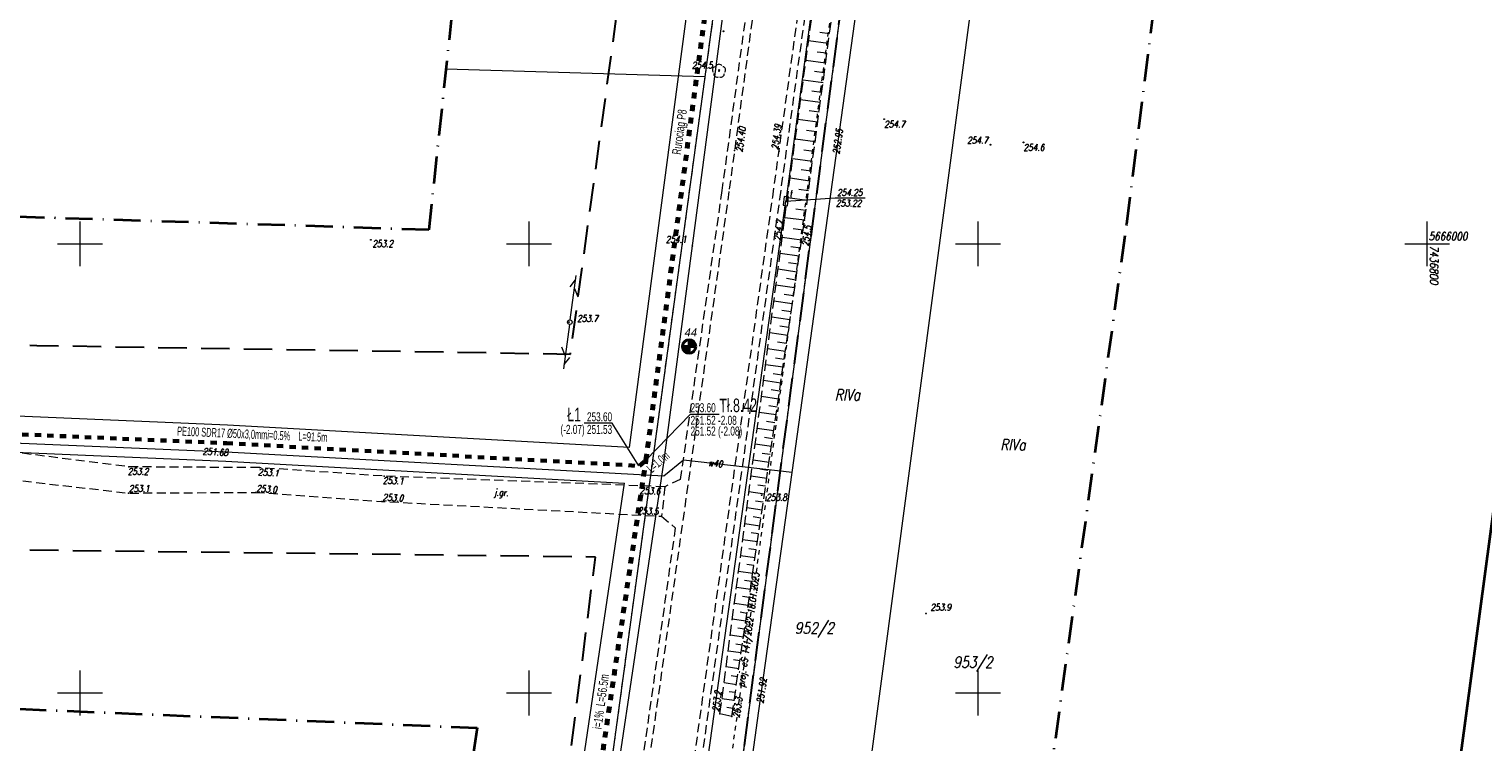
# Model space of a CAD drawing. Header units: millimetres. Extents: x 7436010 to 7436992, y 5663514 to 5666647.
# Tile 60 of 73: x 7436644 to 7436806, y 5665945 to 5666024. Entities that reach past the tile are written whole.
import ezdxf
from ezdxf.enums import TextEntityAlignment as Align

# ---------------------------------------------------------------- set-up
doc = ezdxf.new("R2010")
doc.units = ezdxf.units.MM
doc.header["$PDSIZE"] = 1
for name, pattern in [('$0$HIDDEN', [9.525, 6.35, -3.175]), ('0.7_0.7', [1.4, 0.7, -0.7]), ('1', [0]), ('3', [1, 0.5, -0.5]), ('BUR', [3, 2, -1]), ('GAK', [3.5, 2, -0.75, 0, -0.75]), ('GDE', [0]), ('GUZ', [1.5, 1, -0.5]), ('KOU', [1.5, 1, -0.5]), ('UPW', [2, 1, 1]), ('WSD', [1.75, 1.25, -0.5])]:
    doc.linetypes.add(name, pattern=pattern)
for name, color, linetype, lineweight in [('10 SKARPY', 7, 'WSD', 18), ('9 JEZDNIA GRUNTOWA', 7, 'KOU', 18), ('_BB_Kanalizacja ciśnieniowa - trasa', 44, '0.7_0.7', 70), ('_BB_Kanalizacja ciśnieniowa przydomowa - trasa', 64, '0.7_0.7', 60), ('_CC_Tłoczny SIEĆ_opisy', 44, 'BUR', 50), ('_GG_Otwory geologiczne - symbole', 10, 'Continuous', 40), ('_LINIA ROZ.LOKA', 4, '$0$HIDDEN', 30), ('Dzialki', 7, 'GDE', 18), ('EDZPD_L_1', 7, 'GDE', 18), ('EKLTK_T_0', 96, 'Continuous', 18), ('GG_otwory_geologiczne_geolog', 10, 'Continuous', 40), ('Linie_odn', 7, 'Continuous', 9), ('Numery_dzialek', 7, 'Continuous', 18), ('obszar odziaływania inwestcyji', 80, 'Continuous', 20), ('Podzial_sekcyjny_krzyze', 7, 'Continuous', 13), ('PunPOMIAR1', 7, 'Continuous', 18), ('RZED', 7, 'Continuous', 18), ('RzedPOMIAR1', 7, 'Continuous', 18), ('SDRPK_L_1', 7, 'KOU', 18), ('SIEC_ENERGETYCZNA_L_0', 1, '3', 18), ('SZZPZ_T_0', 7, 'Continuous', 18), ('UTTOA_T_0', 7, 'Continuous', 18), ('UTTOC_T_0', 30, 'Continuous', 18), ('UTTPA_T_0', 30, 'Continuous', 18), ('UTTPA_T_3', 30, 'Continuous', 18), ('UTTPO_L_0', 30, '1', 18), ('UWWOC_T_0', 5, 'Continuous', 18), ('UWWOO_T_0', 5, 'Continuous', 18), ('UWWPO_L_1', 5, '1', 18), ('UŻYTKI LINIE', 96, 'GUZ', 18), ('WEKTOR WODOCIĄGI wo', 5, 'Continuous', 18), ('WUKOS_T_0', 7, 'Continuous', 18), ('WUKOS_T_1', 7, 'Continuous', 18), ('ZAKRES MAPY', 1, 'GAK', 35)]:
    doc.layers.add(name, color=color, linetype=linetype, lineweight=lineweight)
doc.layers.add('_CC Tłoczny PRZYDOMOWA_ tekst', color=64, linetype='Continuous')
doc.layers.add('_map', color=7, linetype='Continuous')
doc.layers.add('RAMA WYPLOT', color=3, linetype='Continuous', lineweight=35, plot=False)
doc.styles.add('K1_ACAD', font='romans.shx', dxfattribs={"width": 0.8, "oblique": 12})
doc.styles.add('PLAN 1 pop.', font='ARIALN.TTF', dxfattribs={"width": 0.8})
doc.styles.add('PLAN 2 pop.', font='ARIALN.TTF', dxfattribs={"width": 0.8})

# ---------------------------------------------------------------- blocks, each defined once
blk = doc.blocks.new('DLI')
at = {"linetype": 'Continuous'}
blk.add_circle((0, 0), 0.045, dxfattribs=at)
for centre, start, end in [((-0.36, 0.12), 102.1445, 221.86), ((0, 0.38), 30.1401, 149.8599), ((0.36, 0.12), 318.14, 77.8555), ((-0.22, -0.3), 174.1482, 293.8542), ((0.22, -0.3), 246.1458, 5.8518)]:
    blk.add_arc(centre, 0.375, start, end, dxfattribs=at)
blk = doc.blocks.new('SLS')
at = {"linetype": 'Continuous'}
blk.add_circle((0, 0), 0.25, dxfattribs=at)
blk = doc.blocks.new('PLT')
at = {"linetype": 'Continuous'}
for p, q in [((0.25, 0), (5.25, 0)), ((3.76605, 0), (2.9, -0.5)), ((3.9, 0.5), (4.76605, 0))]:
    blk.add_line(p, q, dxfattribs=at)
blk = doc.blocks.new('SUUS15_07B')
at = {"linetype": 'Continuous'}
for p, q in [((0.5, 0.23), (-0.5, 0.23)), ((-0.5, 0.23), (-0.5, -0.23)), ((0.5, -0.23), (0.5, 0.23)), ((-0.5, -0.23), (0.5, -0.23))]:
    blk.add_line(p, q, dxfattribs=at)
blk = doc.blocks.new('WSP')
at = {"linetype": 'Continuous'}
blk.add_circle((0, 0), 0.045, dxfattribs=at)
blk = doc.blocks.new('RTPW01')
at = {"linetype": 'Continuous'}
blk.add_circle((0, 0), 0.045, dxfattribs=at)
blk = doc.blocks.new('STUDZ')
at = {"layer": '10 SKARPY', "linetype": 'WSD'}
for p, q in [((7436728.47, 5666002.9), (7436734.59, 5666048.32)), ((7436730.68, 5666002.62), (7436736.77, 5666048.18)), ((7436721.26, 5665947.68), (7436728.47, 5666002.9)), ((7436722.57, 5665947.38), (7436730.68, 5666002.62))]:
    blk.add_line(p, q, dxfattribs=at)
at = {"layer": '10 SKARPY', "linetype": 'Continuous'}
for p, q in [((7436733.31, 5666022.3), (7436731.12, 5666022.59)), ((7436733.46, 5666023.39), (7436732.36, 5666023.54)), ((7436733.16, 5666021.21), (7436732.07, 5666021.35)), ((7436733.02, 5666020.11), (7436730.83, 5666020.41)), ((7436732.73, 5666017.93), (7436730.53, 5666018.22)), ((7436732.87, 5666019.02), (7436731.78, 5666019.17)), ((7436732.43, 5666015.74), (7436730.24, 5666016.03)), ((7436732.58, 5666016.83), (7436731.48, 5666016.98)), ((7436732.29, 5666014.65), (7436731.19, 5666014.79)), ((7436732.14, 5666013.55), (7436729.94, 5666013.85)), ((7436731.85, 5666011.37), (7436729.65, 5666011.66)), ((7436732, 5666012.46), (7436730.9, 5666012.61)), ((7436731.7, 5666010.27), (7436730.6, 5666010.42)), ((7436731.56, 5666009.18), (7436729.36, 5666009.47)), ((7436731.41, 5666008.09), (7436730.31, 5666008.23)), ((7436731.26, 5666006.99), (7436729.06, 5666007.29)), ((7436730.97, 5666004.81), (7436728.77, 5666005.1)), ((7436731.12, 5666005.9), (7436730.02, 5666006.05)), ((7436730.83, 5666003.71), (7436729.72, 5666003.86)), ((7436730.68, 5666002.62), (7436728.47, 5666002.9)), ((7436730.52, 5666001.51), (7436729.42, 5666001.67)), ((7436730.35, 5666000.39), (7436728.18, 5666000.7)), ((7436730.09, 5665998.62), (7436727.95, 5665998.93)), ((7436730.22, 5665999.5), (7436729.14, 5665999.66)), ((7436729.83, 5665996.85), (7436727.72, 5665997.16)), ((7436729.96, 5665997.74), (7436728.9, 5665997.89)), ((7436729.57, 5665995.08), (7436727.49, 5665995.39)), ((7436729.7, 5665995.97), (7436728.65, 5665996.12)), ((7436729.31, 5665993.32), (7436727.26, 5665993.62)), ((7436729.44, 5665994.2), (7436728.41, 5665994.35)), ((7436729.05, 5665991.55), (7436727.03, 5665991.85)), ((7436729.18, 5665992.43), (7436728.16, 5665992.58)), ((7436728.93, 5665990.67), (7436727.92, 5665990.82)), ((7436728.8, 5665989.78), (7436726.8, 5665990.08)), ((7436728.67, 5665988.9), (7436727.67, 5665989.05)), ((7436728.54, 5665988.02), (7436726.56, 5665988.31)), ((7436728.41, 5665987.13), (7436727.43, 5665987.28)), ((7436728.28, 5665986.25), (7436726.33, 5665986.54)), ((7436728.15, 5665985.37), (7436727.18, 5665985.51)), ((7436728.02, 5665984.48), (7436726.1, 5665984.77)), ((7436727.89, 5665983.6), (7436726.94, 5665983.74)), ((7436727.76, 5665982.72), (7436725.87, 5665982.99)), ((7436727.5, 5665980.95), (7436725.64, 5665981.22)), ((7436727.63, 5665981.83), (7436726.69, 5665981.97)), ((7436727.24, 5665979.18), (7436725.41, 5665979.45)), ((7436727.37, 5665980.07), (7436726.45, 5665980.2)), ((7436726.98, 5665977.42), (7436725.18, 5665977.68)), ((7436727.11, 5665978.3), (7436726.2, 5665978.43)), ((7436726.72, 5665975.65), (7436724.95, 5665975.91)), ((7436726.85, 5665976.53), (7436725.96, 5665976.66)), ((7436726.46, 5665973.88), (7436724.71, 5665974.14)), ((7436726.59, 5665974.77), (7436725.71, 5665974.9)), ((7436726.2, 5665972.12), (7436724.48, 5665972.37)), ((7436726.33, 5665973), (7436725.47, 5665973.13)), ((7436726.07, 5665971.23), (7436725.22, 5665971.36)), ((7436725.94, 5665970.35), (7436724.25, 5665970.6)), ((7436725.81, 5665969.47), (7436724.97, 5665969.59)), ((7436725.68, 5665968.58), (7436724.02, 5665968.83)), ((7436725.55, 5665967.7), (7436724.73, 5665967.82)), ((7436725.42, 5665966.82), (7436723.79, 5665967.06)), ((7436725.29, 5665965.93), (7436724.48, 5665966.05)), ((7436725.16, 5665965.05), (7436723.56, 5665965.28)), ((7436725.03, 5665964.17), (7436724.24, 5665964.28)), ((7436724.9, 5665963.28), (7436723.33, 5665963.51)), ((7436724.65, 5665961.51), (7436723.1, 5665961.74)), ((7436724.77, 5665962.4), (7436723.99, 5665962.51)), ((7436724.39, 5665959.75), (7436722.86, 5665959.97)), ((7436724.52, 5665960.63), (7436723.75, 5665960.74)), ((7436724.13, 5665957.98), (7436722.63, 5665958.2)), ((7436724.26, 5665958.86), (7436723.5, 5665958.98)), ((7436723.87, 5665956.21), (7436722.4, 5665956.43)), ((7436724, 5665957.1), (7436723.26, 5665957.21)), ((7436723.61, 5665954.45), (7436722.17, 5665954.66)), ((7436723.74, 5665955.33), (7436723.01, 5665955.44)), ((7436723.35, 5665952.68), (7436721.94, 5665952.89)), ((7436723.48, 5665953.56), (7436722.77, 5665953.67)), ((7436723.22, 5665951.8), (7436722.52, 5665951.9)), ((7436723.09, 5665950.91), (7436721.71, 5665951.12)), ((7436722.96, 5665950.03), (7436722.28, 5665950.13)), ((7436722.83, 5665949.15), (7436721.48, 5665949.35)), ((7436722.7, 5665948.26), (7436722.03, 5665948.36)), ((7436722.57, 5665947.38), (7436721.26, 5665947.68))]:
    blk.add_line(p, q, dxfattribs=at)
at = {"layer": '9 JEZDNIA GRUNTOWA', "flags": 128}
for points in [[(7436669.97, 5665975.08), (7436655.44, 5665975.17), (7436637.03, 5665977.52), (7436616.81, 5665979.18), (7436594.58, 5665977.3), (7436561.34, 5665978.65), (7436522.07, 5665979.71), (7436493.68, 5665981.71), (7436464.16, 5665984.87), (7436441.87, 5665983.45), (7436441.68, 5665983.46)], [(7436441.54, 5665981.21), (7436442.1, 5665981.19), (7436463.91, 5665981.69), (7436493.44, 5665978.88), (7436521.75, 5665976.66), (7436561.15, 5665975.43), (7436594.61, 5665974.59), (7436616.93, 5665976.06), (7436635.93, 5665974.48), (7436655.39, 5665972.25), (7436669.53, 5665972.33)], [(7436715.11, 5665972.96), (7436683.86, 5665974.14), (7436669.97, 5665975.08)], [(7436669.53, 5665972.33), (7436683.59, 5665971.32), (7436714.76, 5665969.66)]]:
    blk.add_lwpolyline(points, dxfattribs=at)
at = {"layer": 'Dzialki'}
for p, q in [((7436737.87, 5666050.31), (7436720.34, 5665916.7)), ((7436703.87, 5665685.54), (7436752.17, 5666048.44))]:
    blk.add_line(p, q, dxfattribs=at)
at = {"layer": 'EDZPD_L_1'}
for p, q in [((7436722.93, 5666043.28), (7436719.57, 5666018.59)), ((7436719.57, 5666018.59), (7436690.74, 5666019.45)), ((7436719.57, 5666018.59), (7436705.75, 5665917.21))]:
    blk.add_line(p, q, dxfattribs=at)
at = {"layer": 'Podzial_sekcyjny_krzyze', "color": 7, "lineweight": 13}
for p, q in [((7436650, 5665997.5), (7436650, 5666002.5)), ((7436700, 5665997.5), (7436700, 5666002.5)), ((7436750, 5665997.5), (7436750, 5666002.5)), ((7436800, 5665997.5), (7436800, 5666002.5)), ((7436647.5, 5666000), (7436652.5, 5666000)), ((7436697.5, 5666000), (7436702.5, 5666000)), ((7436747.5, 5666000), (7436752.5, 5666000)), ((7436797.5, 5666000), (7436802.5, 5666000)), ((7436650, 5665947.5), (7436650, 5665952.5)), ((7436700, 5665947.5), (7436700, 5665952.5)), ((7436750, 5665947.5), (7436750, 5665952.5)), ((7436647.5, 5665950), (7436652.5, 5665950)), ((7436697.5, 5665950), (7436702.5, 5665950)), ((7436747.5, 5665950), (7436752.5, 5665950))]:
    blk.add_line(p, q, dxfattribs=at)
at = {"layer": 'PunPOMIAR1'}
for p in [(7436722.88, 5666010.4), (7436727.83, 5666010.3), (7436728.47, 5666002.9), (7436730.68, 5666002.62), (7436655.44, 5665975.17), (7436669.97, 5665975.08), (7436683.86, 5665974.14), (7436669.53, 5665972.33), (7436715.11, 5665972.96), (7436655.39, 5665972.25), (7436683.59, 5665971.32), (7436714.76, 5665969.66), (7436721.26, 5665947.68), (7436722.57, 5665947.38)]:
    blk.add_point(p, dxfattribs=at)
at = {"layer": 'RAMA WYPLOT', "flags": 128}
blk.add_lwpolyline([(7436474.28, 5666646.78), (7436381.84, 5665956.72), (7436798.12, 5665900.96), (7436890.56, 5666591.01)], close=True, dxfattribs=at)
at = {"layer": 'SDRPK_L_1'}
for p, q in [((7436739.7, 5666134.9), (7436722.26, 5666005.83)), ((7436735.75, 5666110.86), (7436721.47, 5666005.94)), ((7436727.13, 5666005.21), (7436740.85, 5666104.36)), ((7436727.92, 5666004.98), (7436741.67, 5666104.36)), ((7436722.26, 5666005.83), (7436699.87, 5665846.24)), ((7436704.91, 5665846.09), (7436727.13, 5666005.21)), ((7436705.78, 5665845.88), (7436727.92, 5666004.98)), ((7436721.47, 5666005.94), (7436716.83, 5665973.76)), ((7436715.11, 5665972.96), (7436714.76, 5665969.66)), ((7436716.83, 5665973.76), (7436715.11, 5665972.96)), ((7436714.76, 5665969.66), (7436716.28, 5665968.39)), ((7436716.28, 5665968.39), (7436699.1, 5665846.35))]:
    blk.add_line(p, q, dxfattribs=at)
at = {"layer": 'SIEC_ENERGETYCZNA_L_0'}
for p, q in [((7436741.23, 5666083.05), (7436732.49, 5666017.46)), ((7436732.49, 5666017.46), (7436727.07, 5665976.81)), ((7436727.07, 5665976.81), (7436726.54, 5665972.85)), ((7436726.54, 5665972.85), (7436723.4, 5665949.3)), ((7436723.4, 5665949.3), (7436714.75, 5665886.92))]:
    blk.add_line(p, q, dxfattribs=at)
at = {"layer": 'UTTOC_T_0'}
for p, q in [((7436728.59, 5666004.76), (7436734.08, 5666005.12)), ((7436734.08, 5666005.12), (7436737.44, 5666005.13))]:
    blk.add_line(p, q, dxfattribs=at)
at = {"layer": 'UTTPO_L_0'}
for p in [(7436745.82, 5666132.35), (7436712.14, 5665887.22)]:
    blk.add_line(p, (7436728.59, 5666004.76), dxfattribs=at)
at = {"layer": 'UŻYTKI LINIE', "flags": 128}
for points in [[(7436746, 5666112.25), (7436737.87, 5666050.31), (7436720.34, 5665916.7), (7436692.49, 5665734.57), (7436686.24, 5665687.98)], [(7436729.48, 5666091.36), (7436726.31, 5666068.12), (7436722.93, 5666043.28), (7436719.57, 5666018.59), (7436705.75, 5665917.21), (7436701.93, 5665890.39), (7436697.89, 5665861.99), (7436689.31, 5665801.73), (7436679.84, 5665735.19), (7436669.04, 5665657.31)]]:
    blk.add_lwpolyline(points, dxfattribs=at)
at = {"layer": 'WEKTOR WODOCIĄGI wo'}
for p, q in [((7436729.31, 5665974.55), (7436741.45, 5666062.13)), ((7436666.28, 5665976.8), (7436636.99, 5665978.06)), ((7436715, 5665974.12), (7436666.28, 5665976.8)), ((7436717.2, 5665975.9), (7436715, 5665974.12)), ((7436729.31, 5665974.55), (7436717.2, 5665975.9)), ((7436725.58, 5665947.99), (7436729.31, 5665974.55)), ((7436718, 5665891.86), (7436725.58, 5665947.99))]:
    blk.add_line(p, q, dxfattribs=at)
at = {"layer": 'ZAKRES MAPY', "ltscale": 1.5}
blk.add_lwpolyline([(7436499.64, 5664770.19), (7436618.18, 5665205.39), (7436683.21, 5665437.78), (7436699.29, 5665515.69), (7436766.55, 5666002.2), (7436830.55, 5666510.53), (7436842.09, 5666581.76), (7436785.51, 5666596.85), (7436785.51, 5666596.85), (7436586.58, 5666594.14), (7436584.94, 5666524.7), (7436750.08, 5666529.35), (7436745.08, 5666424.3), (7436720.95, 5666302.3), (7436720.95, 5666302.3), (7436688.83, 5666001.55), (7436443.21, 5666009.35), (7436440.09, 5665956.61), (7436694.21, 5665946.11), (7436662.94, 5665733.97), (7436630.66, 5665497.39), (7436531.49, 5665129.94)], dxfattribs=at)
at = {"layer": 'SZZPZ_T_0', "rotation": 0.06285504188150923}
blk.add_blockref('DLI', (7436721.15, 5666019.23), dxfattribs=at)
at = {"layer": 'UTTPA_T_0', "rotation": 83.64103854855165}
blk.add_blockref('SUUS15_07B', (7436728.59, 5666004.76), dxfattribs=at)
at = {"layer": 'UTTPA_T_3'}
for name, rotation in [('PLT', 82.18200086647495), ('PLT', 262.1362163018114), ('SLS', 0.0627730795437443)]:
    blk.add_blockref(name, (7436704.54, 5665991.28), dxfattribs=dict(at, rotation=rotation))
at = {"layer": 'WUKOS_T_0'}
for p, rotation in [((7436721.66, 5666023.66), 0.06288236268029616), ((7436721.17, 5666019.35), 0.06285504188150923), ((7436751.37, 5666011.03), 0.06244523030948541), ((7436682.38, 5666000.44), 0.06290968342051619), ((7436718.18, 5665999.77), 0.06274575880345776), ((7436704.45, 5665991.28), 0.0627730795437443), ((7436725.9, 5665972.01), 0.06260915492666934), ((7436744.2, 5665958.85), 0.06252719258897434)]:
    blk.add_blockref('WSP', p, dxfattribs=dict(at, rotation=rotation))
for p in [(7436739.54, 5666013.88), (7436755.06, 5666011.29)]:
    blk.add_blockref('RTPW01', p, dxfattribs=at)
at = {"layer": '9 JEZDNIA GRUNTOWA', "style": 'K1_ACAD', "oblique": 12, "width": 0.8}
blk.add_text('j.gr.', height=0.75, rotation=356.9515, dxfattribs=at).set_placement((7436696.1, 5665971.98))
at = {"layer": 'EKLTK_T_0', "style": 'K1_ACAD', "oblique": 12, "width": 0.8}
for p in [(7436734.04, 5665983.81), (7436752.46, 5665978.26)]:
    blk.add_text('RIVa', height=1.25, dxfattribs=at).set_placement(p, align=Align.TOP_LEFT)
at = {"layer": 'Numery_dzialek', "style": 'K1_ACAD', "oblique": 12, "width": 0.8}
for s, p in [('952/2', (7436729.59, 5665957.85)), ('953/2', (7436747.25, 5665954.04))]:
    blk.add_text(s, height=1.25, dxfattribs=at).set_placement(p, align=Align.TOP_LEFT)
at = {"layer": 'RZED', "color": 7, "lineweight": 13, "style": 'K1_ACAD', "oblique": 12, "width": 0.8}
blk.add_text('5666000', height=0.9, dxfattribs=at).set_placement((7436800.17, 5666001.29), align=Align.TOP_LEFT)
blk.add_text('7436800', height=0.9, rotation=270, dxfattribs=at).set_placement((7436801.23, 5665999.82), align=Align.TOP_LEFT)
at = {"layer": 'RzedPOMIAR1', "style": 'K1_ACAD', "oblique": 12, "width": 0.8}
for s, rotation, p in [('254.39', 82.1217, (7436727.73, 5666010.44)), ('254.40', 82.3048, (7436723.76, 5666010.16)), ('254.2', 82.5611, (7436728.01, 5666000.28)), ('254.5', 81.6479, (7436731.11, 5665999.69)), ('253.2', 359.6451, (7436655.31, 5665974.28)), ('253.1', 356.1284, (7436669.8, 5665974.24)), ('253.1', 357.8375, (7436683.7, 5665973.29)), ('253.1', 0.3242, (7436655.44, 5665972.37)), ('253.0', 355.8912, (7436669.6, 5665972.41)), ('253.6', 357.8375, (7436712.3, 5665972.17)), ('253.0', 356.9515, (7436683.68, 5665971.42)), ('253.5', 356.9515, (7436712.07, 5665969.94)), ('253.2', 82.5611, (7436721.14, 5665947.87)), ('253.3', 81.6479, (7436723.42, 5665947.18))]:
    blk.add_text(s, height=0.75, rotation=rotation, dxfattribs=at).set_placement(p)
at = {"layer": 'SIEC_ENERGETYCZNA_L_0', "style": 'K1_ACAD', "oblique": 12, "width": 0.8}
blk.add_text('proj. eS 141/2022 18.01.2023', height=0.75, rotation=82.314, dxfattribs=at).set_placement((7436723.95, 5665950.62))
at = {"layer": 'UTTOA_T_0', "style": 'K1_ACAD', "oblique": 12, "width": 0.8}
blk.add_text('t', height=0.75, dxfattribs=at).set_placement((7436728.98, 5666005.21))
at = {"layer": 'UTTOC_T_0', "style": 'K1_ACAD', "oblique": 12, "width": 0.8}
for s, p in [('253.22', (7436734.17, 5666004.9)), ('254.25', (7436734.29, 5666006.08))]:
    blk.add_text(s, height=0.75, rotation=0.0154, dxfattribs=at).set_placement(p, align=Align.TOP_LEFT)
at = {"layer": 'UWWOC_T_0', "style": 'K1_ACAD', "oblique": 12, "width": 0.8}
for s, rotation, p in [('252.95', 82.11, (7436734.56, 5666009.93)), ('251.68', 356.8534, (7436663.65, 5665976.53)), ('251.92', 82.0144, (7436726.08, 5665948.8))]:
    blk.add_text(s, height=0.75, rotation=rotation, dxfattribs=at).set_placement(p)
at = {"layer": 'UWWOO_T_0', "style": 'K1_ACAD', "oblique": 12, "width": 0.8}
blk.add_text('w40', height=0.75, rotation=353.6762, dxfattribs=at).set_placement((7436720.72, 5665975.18), align=Align.CENTER)
at = {"layer": 'WUKOS_T_1', "style": 'K1_ACAD', "oblique": 12, "width": 0.8}
for s, rotation, p in [('254.5', 0.0629, (7436720.44, 5666019.51)), ('254.1', 0.0627, (7436717.53, 5666000.12))]:
    blk.add_text(s, height=0.75, rotation=rotation, dxfattribs=at).set_placement(p, align=Align.RIGHT)
for s, p in [('254.7', (7436739.54, 5666013.69)), ('254.6', (7436755.06, 5666011.1))]:
    blk.add_text(s, height=0.75, dxfattribs=at).set_placement(p, align=Align.TOP_LEFT)
for s, rotation, p in [('254.7', 0.0624, (7436748.78, 5666011.15)), ('253.2', 0.0629, (7436682.55, 5665999.64)), ('253.7', 0.0628, (7436705.36, 5665991.32)), ('253.8', 0.0626, (7436726.4, 5665971.4)), ('253.9', 0.0625, (7436744.69, 5665959.16))]:
    blk.add_text(s, height=0.75, rotation=rotation, dxfattribs=at).set_placement(p)
blk = doc.blocks.new('A$C759113EB')
at = {"linetype": '1'}
h = blk.add_hatch(color=1, dxfattribs=at)
h.dxf.hatch_style = 1
h.paths.add_polyline_path([(1.5, 1.5), (3, 1.5, 0.414214), (1.5, 3)])
h.paths.add_polyline_path([(1.5, 1.5), (0, 1.5, 0.414214), (1.5, 0)])
at = {"layer": 'GG_otwory_geologiczne_geolog', "color": 10}
for p, q in [((0, 1.5), (3, 1.5)), ((1.5, 3), (1.5, 0))]:
    blk.add_line(p, q, dxfattribs=at)
at = {"layer": 'GG_otwory_geologiczne_geolog', "color": 1}
for start, end in [(90, 180), (270, 0)]:
    blk.add_arc((1.5, 1.5), 1.5, start, end, dxfattribs=at)
at = {"layer": 'GG_otwory_geologiczne_geolog', "color": 10}
for start, end in [(180, 270), (0, 90)]:
    blk.add_arc((1.5, 1.5), 1.5, start, end, dxfattribs=at)

msp = doc.modelspace()

# ---------------------------------------------------------------- linework, layer by layer
at = {"layer": '_BB_Kanalizacja ciśnieniowa - trasa'}
msp.add_lwpolyline([(7436688.33, 5665800.54), (7436696.37, 5665857.15), (7436700.62, 5665888.95), (7436700.62, 5665888.95), (7436700.62, 5665888.95), (7436708.03, 5665942.26), (7436708.03, 5665942.26), (7436713.01, 5665975.91), (7436721.83, 5666042.52), (7436721.83, 5666042.52), (7436721.83, 5666042.52), (7436725.25, 5666067.58), (7436725.25, 5666067.58), (7436725.25, 5666067.58), (7436725.25, 5666067.58), (7436725.25, 5666067.58), (7436725.25, 5666067.58)], dxfattribs=at)
at = {"layer": '_BB_Kanalizacja ciśnieniowa przydomowa - trasa'}
msp.add_lwpolyline([(7436469.84, 5665985.22), (7436469.84, 5665985.22), (7436507.77, 5665983.22), (7436590.29, 5665980.32), (7436621.18, 5665979.74), (7436666.33, 5665977.8), (7436712.3, 5665975.27), (7436712.3, 5665975.27), (7436713.01, 5665975.91)], dxfattribs=at)
at = {"layer": '_LINIA ROZ.LOKA', "ltscale": 0.5, "flags": 128}
msp.add_lwpolyline([(7436769.82, 5666386.17), (7436785.63, 5666401.9), (7436777.17, 5666339.85), (7436769.64, 5666284.84), (7436763.69, 5666241.33), (7436758.71, 5666204.87), (7436747, 5666120.48), (7436746.67, 5666118.16), (7436746, 5666112.25), (7436742.68, 5666086.95), (7436737.87, 5666050.31), (7436735.79, 5666034.48), (7436729.16, 5665983.96), (7436725.41, 5665955.37), (7436721.16, 5665922.94), (7436716.68, 5665892.75), (7436714.65, 5665879.5), (7436710.7, 5665853.65), (7436705.91, 5665822.36), (7436701.24, 5665791.78), (7436696.68, 5665761.99), (7436693.36, 5665740.28), (7436692.49, 5665734.57), (7436691.24, 5665725.21), (7436686.82, 5665692.28), (7436686.24, 5665687.98), (7436687.02, 5665687.87), (7436687.8, 5665687.76), (7436688.43, 5665687.68), (7436689.73, 5665687.5), (7436691.7, 5665687.22), (7436695.05, 5665686.76), (7436699.59, 5665686.13), (7436703.87, 5665685.5), (7436710.05, 5665684.69), (7436704.14, 5665626.72), (7436692.35, 5665554.03), (7436684.4, 5665507.89), (7436678.95, 5665476.38), (7436678.11, 5665452.58), (7436669.82, 5665424.53), (7436658.74, 5665384.42), (7436649.92, 5665353.22), (7436656.07, 5665352.41), (7436640.53, 5665294.18), (7436627.07, 5665248.66), (7436617.8, 5665220.56), (7436609.03, 5665184.74), (7436597.09, 5665145.04), (7436586.74, 5665104.18), (7436580.26, 5665077.61), (7436551.4, 5665080.63), (7436544.13, 5665053.46), (7436541.65, 5665043.68), (7436535.65, 5665019.89), (7436527.28, 5664986.71), (7436518.85, 5664953.13), (7436540.24, 5664951.29), (7436527.27, 5664905.09), (7436512.89, 5664848.87), (7436512.75, 5664848.25), (7436491.25, 5664843.66), (7436490.45, 5664840.42), (7436488.75, 5664840.17), (7436485.59, 5664828.52), (7436480.77, 5664810.69), (7436477.56, 5664798.83), (7436470.05, 5664771.07), (7436466.78, 5664758.91), (7436461, 5664737.53), (7436453.38, 5664709.45), (7436450.49, 5664698.66), (7436449.29, 5664694.23), (7436447.88, 5664689), (7436444.73, 5664677.41), (7436439.73, 5664658.88), (7436430.8, 5664625.84), (7436422.09, 5664592.64), (7436411.81, 5664553.45), (7436402.82, 5664519.11), (7436395.06, 5664489.58), (7436386.91, 5664458.42), (7436380.7, 5664434.66), (7436376.52, 5664418.9), (7436373.4, 5664406.85), (7436371.23, 5664398.64), (7436365.4, 5664376.39), (7436360.19, 5664356.59), (7436358.97, 5664351.96), (7436370.07, 5664349.72), (7436345.74, 5664252.38), (7436338.1, 5664221.81), (7436346.56, 5664219.64), (7436332.96, 5664172.83), (7436327.71, 5664153.96), (7436320.71, 5664127.65), (7436315.85, 5664109.04), (7436293.51, 5664105.67), (7436291.78, 5664098.99), (7436311.25, 5664095.22), (7436305.86, 5664069.9), (7436301.25, 5664052.5), (7436298.26, 5664034.7), (7436295.23, 5664016.7), (7436294.2, 5663992.36), (7436295.68, 5663969.32), (7436298.86, 5663944.9), (7436305.05, 5663922.42), (7436309.37, 5663907.37), (7436310.08, 5663904.28), (7436287.94, 5663894.27), (7436287.89, 5663894.23), (7436289.29, 5663888.17), (7436307.22, 5663896.42), (7436313.56, 5663878.37), (7436316.82, 5663864.36), (7436323.1, 5663841.84), (7436323.62, 5663840.35), (7436302.73, 5663832.55), (7436306.08, 5663818.61), (7436328.59, 5663826.53), (7436335.3, 5663807.88), (7436346.49, 5663776.83), (7436347.27, 5663774.44), (7436325.84, 5663769.72), (7436328.27, 5663765.49), (7436328.27, 5663765.49), (7436337.73, 5663749.26), (7436355.95, 5663758.12), (7436369.04, 5663743.04), (7436379.22, 5663723.73), (7436386.59, 5663707.33), (7436393.78, 5663687.44), (7436394.54, 5663683.16), (7436386.12, 5663681.18), (7436375.06, 5663673.19), (7436376.66, 5663669.4), (7436378.04, 5663665.37), (7436383.14, 5663649.89), (7436385.45, 5663641.27), (7436392.56, 5663614.94), (7436402.77, 5663597.55), (7436404.55, 5663594.36), (7436398.14, 5663579.56), (7436383.47, 5663579.87), (7436383.47, 5663598.95), (7436383.54, 5663613.76), (7436381.27, 5663622.16), (7436375.49, 5663643.65), (7436374.49, 5663647.41), (7436373.19, 5663652.22), (7436366.81, 5663649.77), (7436363.11, 5663660.13), (7436369.06, 5663664.53), (7436367.98, 5663667.46), (7436362.42, 5663663.46), (7436351.03, 5663690.17), (7436348.92, 5663700.66), (7436355.28, 5663701.41), (7436350.01, 5663711.55), (7436342.68, 5663723.84), (7436323.69, 5663721.1), (7436294.62, 5663770.74), (7436268.86, 5663766.23), (7436263.07, 5663785.82), (7436260.04, 5663784.81), (7436254.69, 5663782.73), (7436252.46, 5663789.25), (7436260.43, 5663792.4), (7436278.16, 5663799.5), (7436285.7, 5663801.99), (7436278.82, 5663825.68), (7436273.4, 5663846.93), (7436269.39, 5663864.94), (7436284.57, 5663868.62), (7436282.66, 5663876.99), (7436274.79, 5663875.66), (7436272.43, 5663887.4), (7436280.04, 5663888.29), (7436279.11, 5663892.09), (7436269.52, 5663890.93), (7436263.1, 5663914.55), (7436258.6, 5663935.85), (7436251.25, 5663959.73), (7436247.77, 5663974.33), (7436257.81, 5663977.45), (7436257.7, 5663985.66), (7436257.6, 5663994.26), (7436254.81, 5664004.46), (7436251.48, 5664016.71), (7436250.55, 5664027.07), (7436249.49, 5664037.26), (7436242.69, 5664037.33), (7436241.68, 5664048.83), (7436240.9, 5664065.75), (7436219.89, 5664094.24), (7436221.99, 5664101.65), (7436224.11, 5664100.45), (7436249.12, 5664102.02), (7436242.68, 5664108.3), (7436226.64, 5664128.31), (7436226.02, 5664140.26), (7436224.84, 5664141.85), (7436219.24, 5664143.56), (7436189.72, 5664143.16), (7436172.24, 5664151.73), (7436160.04, 5664157.7), (7436156.65, 5664159.35), (7436144.81, 5664164.95), (7436142.54, 5664166.01), (7436135.05, 5664171.55), (7436122.04, 5664181.32), (7436108.22, 5664191.49), (7436106.94, 5664192.44), (7436096.69, 5664202.79), (7436089.7, 5664209.89), (7436082.36, 5664217.23), (7436065.98, 5664208.51), (7436054.19, 5664202.18), (7436048.15, 5664211.64), (7436077.49, 5664231.59), (7436078.11, 5664230.8), (7436082.88, 5664224.7), (7436088.01, 5664218.66), (7436091.26, 5664215.4), (7436100.88, 5664205.31), (7436105.44, 5664200.58), (7436107, 5664199), (7436108.61, 5664197.36), (7436109.38, 5664196.58), (7436109.54, 5664196.42), (7436113.39, 5664193.77), (7436117.54, 5664190.76), (7436126.19, 5664184.59), (7436131.52, 5664180.7), (7436136.12, 5664196.77), (7436147.66, 5664192.78), (7436144.07, 5664181.29), (7436141.62, 5664173.45), (7436149.98, 5664169.14), (7436161.93, 5664163.01), (7436166.87, 5664160.46), (7436176.13, 5664155.71), (7436190.6, 5664148.29), (7436211.64, 5664148.49), (7436219.97, 5664148.58), (7436227.76, 5664146.18), (7436230.92, 5664142.23), (7436230.7, 5664137.63), (7436231.98, 5664130.14), (7436242.86, 5664115.22), (7436255.74, 5664102.74), (7436277.11, 5664081.5), (7436279.29, 5664110.77), (7436287.11, 5664140.3), (7436294.81, 5664168.38), (7436300.41, 5664167.93), (7436303.62, 5664180.05), (7436314.75, 5664222.52), (7436320.67, 5664244.51), (7436329.29, 5664276.33), (7436339.49, 5664314.22), (7436347.35, 5664343.31), (7436344.05, 5664344.14), (7436348.21, 5664369.31), (7436371.21, 5664451.73), (7436387.62, 5664516.96), (7436415.59, 5664621.21), (7436434.67, 5664694.68), (7436464.45, 5664803.67), (7436472.92, 5664837.82), (7436477.35, 5664838.62), (7436478.21, 5664841.78), (7436481.51, 5664853.98), (7436494.03, 5664899.69), (7436502.4, 5664930.23), (7436504.59, 5664938.28), (7436507.77, 5664949.8), (7436500.72, 5664950), (7436508.91, 5664982.67), (7436528.12, 5665058.56), (7436539.99, 5665099.16), (7436546.5, 5665097.77), (7436553.59, 5665124.94), (7436568.61, 5665185.17), (7436573.13, 5665202.81), (7436575.09, 5665210.14), (7436580.01, 5665229.57), (7436583.77, 5665244.51), (7436593.84, 5665284.25), (7436602.23, 5665317.29), (7436613.91, 5665363.64), (7436618.24, 5665380.68), (7436630.04, 5665427.09), (7436635.6, 5665448.86), (7436641.55, 5665472.26), (7436645.6, 5665488.17), (7436647.47, 5665501.71), (7436650.05, 5665519.83), (7436651.53, 5665531.05), (7436655.66, 5665560.73), (7436662.17, 5665607.71), (7436664.22, 5665622.58), (7436669.04, 5665657.29), (7436673.24, 5665687.67), (7436669.13, 5665688.35), (7436676.29, 5665740.38), (7436691.42, 5665845.09), (7436699.67, 5665904.31), (7436707.4, 5665965.13), (7436522.2, 5665967.37), (7436460.27, 5665974.02), (7436461.79, 5665994.07), (7436645.18, 5665988.69), (7436704.6, 5665987.73), (7436718.23, 5666087.22), (7436731.41, 5666189.83), (7436742.14, 5666261.15), (7436750, 5666316.48), (7436754.58, 5666343.8), (7436764.08, 5666343.13), (7436769.82, 5666386.17)], dxfattribs=at)
at = {"layer": 'Linie_odn'}
for points in [[(7436712.95, 5665975.87), (7436717.98, 5665981.05), (7436721.15, 5665981.05)], [(7436712.23, 5665975.28), (7436709.25, 5665980.04), (7436706.13, 5665980.04)]]:
    msp.add_lwpolyline(points, dxfattribs=at)
at = {"layer": 'obszar odziaływania inwestcyji', "ltscale": 2}
for points in [[(7436711.18, 5665977.34), (7436719.85, 5666042.78), (7436723.27, 5666067.85)], [(7436690.22, 5665686.76), (7436674.79, 5665691.17), (7436675.92, 5665699.73), (7436681, 5665734), (7436682.27, 5665744.85), (7436686.1, 5665770.12), (7436690.31, 5665800.26), (7436698.35, 5665856.87), (7436702.6, 5665888.68), (7436710.01, 5665941.98), (7436714.99, 5665975.63), (7436723.81, 5666042.25), (7436727.23, 5666067.31)], [(7436711.18, 5665977.34), (7436666.43, 5665979.8), (7436621.24, 5665981.74), (7436590.34, 5665982.32), (7436507.86, 5665985.22), (7436469.94, 5665987.22), (7436467.7, 5665987.34), (7436467.39, 5665983.41), (7436469.73, 5665983.22), (7436507.68, 5665981.22), (7436590.23, 5665978.32), (7436621.12, 5665977.74), (7436666.23, 5665975.8), (7436710.61, 5665973.36)], [(7436686.02, 5665684.97), (7436672.08, 5665687.97), (7436670.55, 5665689.61), (7436671.96, 5665700.28), (7436677.03, 5665734.53), (7436678.31, 5665745.39), (7436682.14, 5665770.69), (7436686.35, 5665800.82), (7436694.39, 5665857.42), (7436698.64, 5665889.22), (7436706.05, 5665942.55), (7436710.61, 5665973.36)]]:
    msp.add_lwpolyline(points, dxfattribs=at)
at = {"layer": 'UWWPO_L_1', "linetype": 'UPW'}
for p, q in [((7436729.31, 5665974.55), (7436741.45, 5666062.13)), ((7436666.28, 5665976.8), (7436636.99, 5665978.06)), ((7436715, 5665974.12), (7436666.28, 5665976.8)), ((7436717.2, 5665975.9), (7436715, 5665974.12)), ((7436729.31, 5665974.55), (7436717.2, 5665975.9)), ((7436725.58, 5665947.99), (7436729.31, 5665974.55)), ((7436718, 5665891.86), (7436725.58, 5665947.99))]:
    msp.add_line(p, q, dxfattribs=at)

# ---------------------------------------------------------------- block references
at = {"layer": '_GG_Otwory geologiczne - symbole', "xscale": 0.5, "yscale": 0.5, "zscale": 0.5}
msp.add_blockref('A$C759113EB', (7436717.07, 5665987.82), dxfattribs=at)
at = {"layer": '_map'}
msp.add_blockref('STUDZ', (0, 0), dxfattribs=at)

# ---------------------------------------------------------------- texts
at = {"layer": '_CC Tłoczny PRZYDOMOWA_ tekst', "width": 0.8}
for s, height, style, p in [('Ł1', 1.5, 'PLAN 1 pop.', (7436705.79, 5665980.24)), ('253.60', 1, 'PLAN 2 pop.', (7436709.25, 5665980.24)), ('(-2.07) 251.53', 1, 'PLAN 2 pop.', (7436709.25, 5665978.84))]:
    msp.add_text(s, height=height, dxfattribs=dict(at, style=style)).set_placement(p, align=Align.RIGHT)
at = {"layer": '_CC Tłoczny PRZYDOMOWA_ tekst', "color": 64, "style": 'PLAN 2 pop.', "width": 0.6}
for s, rotation, p in [('PE100 SDR17 %%c50x3,0mm', 357.5001, (7436660.79, 5665978.66)), ('L=91.5m', 357.5001, (7436674.3, 5665978.09)), ('L=1.0m', 40.6631, (7436713.65, 5665974.43))]:
    msp.add_text(s, height=1, rotation=rotation, dxfattribs=at).set_placement(p)
msp.add_text('i=0.5%', height=1, rotation=357.5001, dxfattribs=at).set_placement((7436673.38, 5665978.11), align=Align.RIGHT)
at = {"layer": '_CC_Tłoczny SIEĆ_opisy', "width": 0.8}
for s, height, rotation, style, p in [('Rurociąg P8', 1, 82.29, 'PLAN 2 pop.', (7436716.9, 5666009.88)), ('Tł.8.42', 1.5, 0.4664, 'PLAN 1 pop.', (7436721.19, 5665981.25)), ('L=56.5m', 1, 82.2307, 'PLAN 2 pop.', (7436708.42, 5665948.46))]:
    msp.add_text(s, height=height, rotation=rotation, dxfattribs=dict(at, style=style)).set_placement(p)
at = {"layer": '_CC_Tłoczny SIEĆ_opisy', "style": 'PLAN 2 pop.', "width": 0.8}
for s, p in [('253.60', (7436717.98, 5665981.25)), ('251.52 -2.08', (7436717.98, 5665979.85)), ('251.52 (-2.08)', (7436717.98, 5665978.65))]:
    msp.add_text(s, height=1, dxfattribs=at).set_placement(p)
msp.add_text('i=1%', height=1, rotation=82.2307, dxfattribs=at).set_placement((7436708.35, 5665947.97), align=Align.RIGHT)
at = {"layer": '_GG_Otwory geologiczne - symbole', "insert": (7436717.31, 5665990.59), "char_height": 0.9, "width": 2.4446, "attachment_point": 1}
msp.add_mtext('{\\fArial|b0|i1|c238|p34;44}', dxfattribs=at)

doc.saveas('drawing.dxf')
